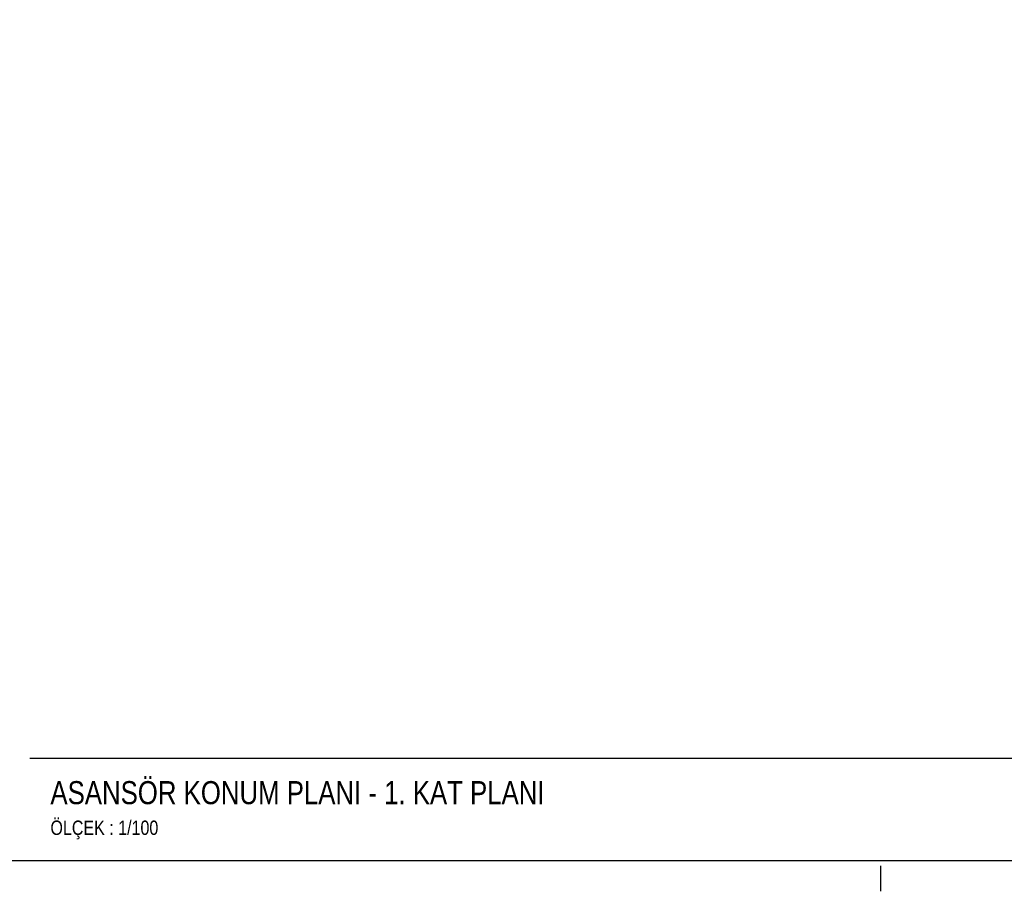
# Model space of a CAD drawing. Header units: centimetres. Extents: x 0 to 13234, y -30 to 2970.
# Tile 2 of 29: x 1160 to 2121, y -30 to 820. Entities that reach past the tile are written whole.
import ezdxf

# ---------------------------------------------------------------- set-up
doc = ezdxf.new("R2010")
doc.units = ezdxf.units.CM
doc.linetypes.add('CENTER', pattern=[40, 25, -5, 5, -5])
for name, color, linetype in [('ASN-ANTET', 4, 'CONTINUOUS'), ('ASN-BASLIK', 5, 'CONTINUOUS'), ('ASN-CERCEVE', 7, 'CONTINUOUS'), ('ASN-EKSEN', 8, 'CENTER')]:
    doc.layers.add(name, color=color, linetype=linetype)
doc.styles.get("Standard").update_dxf_attribs({"font": 'arial.ttf', "width": 0.8})

msp = doc.modelspace()

# ---------------------------------------------------------------- linework, layer by layer
at = {"layer": 'ASN-ANTET'}
msp.add_line((1170, 100), (3051.47, 100), dxfattribs=at)
at = {"layer": 'ASN-CERCEVE'}
for points in [[(0, 0), (13233.67, 0), (13233.67, 2970), (0, 2970)], [(100, 0), (13208.67, 0), (13208.67, 2970), (100, 2970)]]:
    msp.add_lwpolyline(points, close=True, dxfattribs=at)
at = {"layer": 'ASN-EKSEN'}
msp.add_line((2000, -30), (2000, -5), dxfattribs=at)

# ---------------------------------------------------------------- texts
at = {"layer": 'ASN-ANTET', "width": 0.8}
msp.add_text('ÖLÇEK : 1/100', height=14, dxfattribs=at).set_placement((1190, 25))
at = {"layer": 'ASN-BASLIK', "width": 0.8}
msp.add_text('ASANSÖR KONUM PLANI - 1. KAT PLANI', height=22.5, dxfattribs=at).set_placement((1190, 55))

doc.saveas('drawing.dxf')
